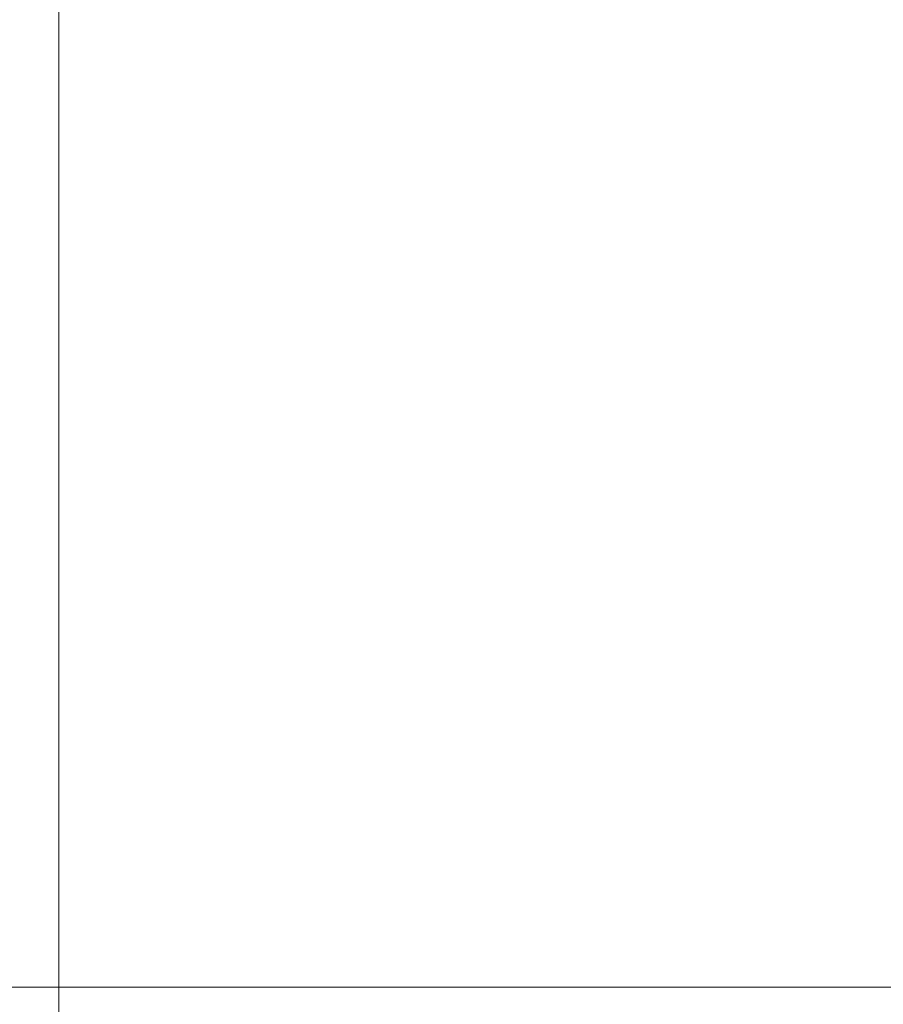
# Model space of a CAD drawing. Extents: x -620 to 300, y 62 to 1112.
# Tile 8 of 235: x -438.36 to -434.16, y 219.37 to 224.15. Entities that reach past the tile are written whole.
import ezdxf
from ezdxf.lldxf.tags import DXFTag

# ---------------------------------------------------------------- set-up
doc = ezdxf.new("R2010")
doc.units = 0
doc.layers.get('0').update_dxf_attribs({"lineweight": 13})
doc.layers.add('60- 61 allgemeine Ausstattung- 4 Terrassen', color=9, linetype='Continuous', lineweight=9, true_color=0x808080)
doc.layers.add('70 -71 Achsen- 1 Gebäudeachsen', color=7, linetype='STRICHPUNKT2-A06CPVE5L0', lineweight=18)
tags = doc.linetypes.add('STRICHPUNKT2-A06CPVE5L0', pattern=[12.7, 6.35, -3.175, 0, -3.175]).pattern_tags.tags
tags[10:11] = [DXFTag(74, 4), DXFTag(75, 0), DXFTag(340, '0'), DXFTag(46, 0.0), DXFTag(50, 0.0), DXFTag(44, 0.0), DXFTag(45, 0.0)]
tags[8:9] = [DXFTag(74, 4), DXFTag(75, 0), DXFTag(340, '0'), DXFTag(46, 0.0), DXFTag(50, 0.0), DXFTag(44, 0.0), DXFTag(45, 0.0)]
tags[6:7] = [DXFTag(74, 4), DXFTag(75, 0), DXFTag(340, '0'), DXFTag(46, 0.0), DXFTag(50, 0.0), DXFTag(44, 0.0), DXFTag(45, 0.0)]
tags[4:5] = [DXFTag(74, 4), DXFTag(75, 0), DXFTag(340, '0'), DXFTag(46, 0.0), DXFTag(50, 0.0), DXFTag(44, 0.0), DXFTag(45, 0.0)]

# ---------------------------------------------------------------- blocks, each defined once
blk = doc.blocks.new('Referenz-A06CPVE6L0')
at = {"layer": '60- 61 allgemeine Ausstattung- 4 Terrassen', "color": 0}
blk.add_line((-438.1662, 263.8534), (-438.1662, 211.6534), dxfattribs=at)
at = {"layer": '70 -71 Achsen- 1 Gebäudeachsen', "color": 0, "linetype": 'STRICHPUNKT2-A06CPVE5L0', "ltscale": 0.18}
blk.add_line((-538.6311, 219.4534), (76.5946, 219.4534), dxfattribs=at)

msp = doc.modelspace()

# ---------------------------------------------------------------- block references
at = {"color": 8, "lineweight": 13, "ltscale": 0.13, "true_color": 0x808080}
msp.add_blockref('Referenz-A06CPVE6L0', (0, 0), dxfattribs=at)

doc.saveas('drawing.dxf')
